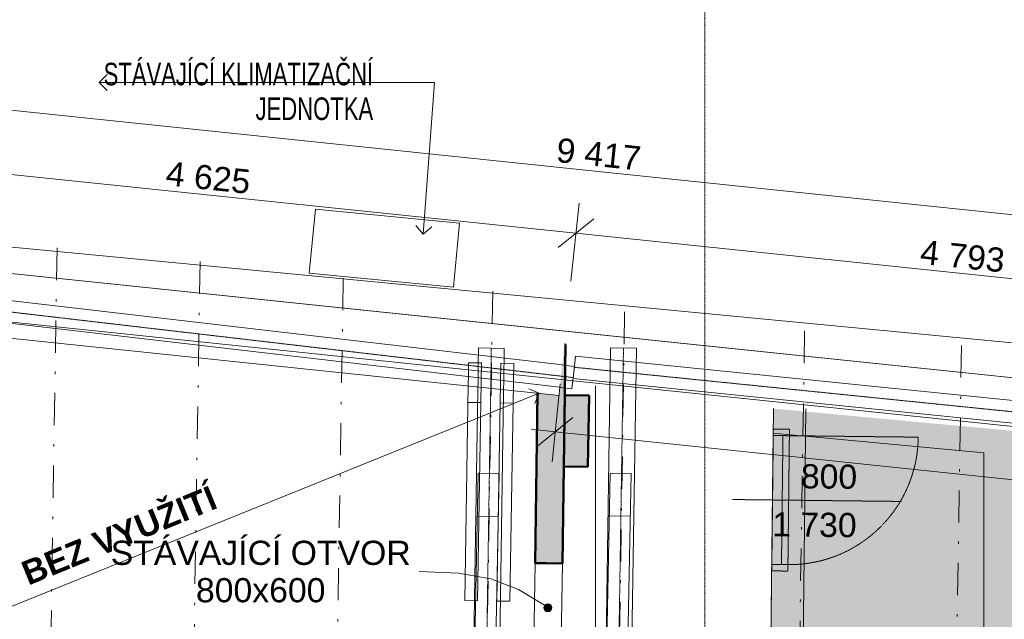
# Model space of a CAD drawing. Header units: millimetres. Extents: x -22287 to 2533, y -2625 to 20292.
# Tile 5 of 13: x -19104 to -12991, y 7748 to 11468. Entities that reach past the tile are written whole.
import ezdxf

# ---------------------------------------------------------------- set-up
doc = ezdxf.new("R2010")
doc.units = ezdxf.units.MM
doc.header["$MEASUREMENT"] = 0
for name, pattern in [('Wipeout_Contour', [1000, 0, -1000]), ('Čerchovaná', [450, 200, -117.5, 15, -117.5]), ('Čerchovaná S', [3.5, 1.5, -0.85, 0.3, -0.85]), ('čárkovaná 3', [1.5, 1, -0.5])]:
    doc.linetypes.add(name, pattern=pattern)
for name, color, linetype in [('9._POHLED ZÁPADNÍ_2_0', 7, 'Continuous'), ('9._POHLED ZÁPADNÍ_2_2D prvky - obecné', 7, 'Continuous'), ('9._POHLED ZÁPADNÍ_2_Anotace - SP', 7, 'Continuous'), ('9._POHLED ZÁPADNÍ_2_Bourané_Anotace - SP', 7, 'Continuous'), ('9._POHLED ZÁPADNÍ_2_Bourané_Konstrukce - krov', 7, 'Continuous'), ('9._POHLED ZÁPADNÍ_2_Bourané_Konstrukce - nosné', 7, 'Continuous'), ('9._POHLED ZÁPADNÍ_2_Bourané_Kóty - SP', 7, 'Continuous'), ('9._POHLED ZÁPADNÍ_2_Bourané_Výplně - Povrchové', 7, 'Continuous'), ('9._POHLED ZÁPADNÍ_2_Konstrukce - krov', 7, 'Continuous'), ('9._POHLED ZÁPADNÍ_2_Konstrukce - nosné', 7, 'Continuous'), ('9._POHLED ZÁPADNÍ_2_Kóty - SP', 7, 'Continuous'), ('9._POHLED ZÁPADNÍ_2_LINEA_TABLA', 7, 'Continuous'), ('9._POHLED ZÁPADNÍ_2_Otvory – Dveře', 7, 'Continuous'), ('9._POHLED ZÁPADNÍ_2_Výplně - Povrchové', 7, 'Continuous'), ('9._POHLED ZÁPADNÍ_2_Výplně – Řezové', 7, 'Continuous'), ('9._POHLED ZÁPADNÍ_2_Značky - řezy', 7, 'Continuous')]:
    doc.layers.add(name, color=color, linetype=linetype)
doc.styles.add('GENEROVANÝ_STYL_1', font='txt')
doc.styles.add('GENEROVANÝ_STYL_2', font='txt')
doc.styles.add('GENEROVANÝ_STYL_4', font='txt')

msp = doc.modelspace()

# ---------------------------------------------------------------- hatches: boundary and pattern name
at = {"layer": '9._POHLED ZÁPADNÍ_2_Bourané_Anotace - SP', "linetype": 'Continuous', "lineweight": 13, "true_color": 0xe4ad2c}
msp.add_hatch(color=42, dxfattribs=at).paths.add_polyline_path([(-15849.9, 7819.8), (-15848, 7810.2), (-15842.6, 7802.1), (-15834.5, 7796.7), (-15824.9, 7794.8), (-15815.4, 7796.7), (-15807.3, 7802.1), (-15801.8, 7810.2), (-15799.9, 7819.8), (-15801.8, 7829.4), (-15807.3, 7837.5), (-15815.4, 7842.9), (-15824.9, 7844.8), (-15834.5, 7842.9), (-15842.6, 7837.5), (-15848, 7829.4)])
at = {"layer": '9._POHLED ZÁPADNÍ_2_Výplně – Řezové', "linetype": 'Continuous', "lineweight": 13}
for points in [[(-15884.7, 9456), (-15904.5, 8097), (-15834.5, 8096), (-15734.5, 8094.5), (-15714.7, 9453.5)], [(-15575.8, 8693.6), (-15569.3, 9137), (-15719.3, 9139.2), (-15725.8, 8695.8)]]:
    msp.add_hatch(color=254, dxfattribs=at).paths.add_polyline_path(points)

# ---------------------------------------------------------------- linework, layer by layer
at = {"layer": '9._POHLED ZÁPADNÍ_2_Anotace - SP', "color": 8, "linetype": 'Continuous', "lineweight": 13}
for p, q in [((-18611.3, 11079.1), (-18561.3, 11129.1)), ((-18611.3, 11079.1), (-16528.5, 11079.1)), ((-18611.3, 11079.1), (-18561.3, 11029.1)), ((-16528.5, 11079.1), (-16598.2, 10137.9)), ((-16598.2, 10137.9), (-16644.4, 10191.5)), ((-16598.2, 10137.9), (-16544.7, 10184.1))]:
    msp.add_line(p, q, dxfattribs=at)
at = {"layer": '9._POHLED ZÁPADNÍ_2_Bourané_Anotace - SP', "color": 42, "linetype": 'Continuous', "lineweight": 13, "true_color": 0xe4ad2c, "flags": 128}
msp.add_lwpolyline([(-15845.1, 7834.6), (-16007, 7933.8), (-16179.5, 7998.6), (-16379.6, 8034), (-16624.4, 8044.7)], dxfattribs=at)
at = {"layer": '9._POHLED ZÁPADNÍ_2_Bourané_Anotace - SP', "color": 42, "linetype": 'Continuous', "lineweight": 13, "true_color": 0xe4ad2c}
msp.add_circle((-15824.9, 7819.8), 25, dxfattribs=at)
at = {"layer": '9._POHLED ZÁPADNÍ_2_Bourané_Konstrukce - krov', "color": 42, "linetype": 'Čerchovaná', "lineweight": 13, "true_color": 0xe4ad2c}
for p, q in [((-15348.1, 9655.5), (-15433.3, 4275.5)), ((-13256.7, 9447.6), (-13338.8, 4267.3))]:
    msp.add_line(p, q, dxfattribs=at)
at = {"layer": '9._POHLED ZÁPADNÍ_2_Bourané_Konstrukce - krov', "color": 42, "linetype": 'Continuous', "lineweight": 13, "true_color": 0xe4ad2c}
for p, q in [((-15435.3, 9432.4), (-15575.3, 433.5)), ((-15435.3, 9432.4), (-15275.3, 9429.9)), ((-15275.3, 9429.9), (-15415.3, 431)), ((-15667.4, 9242.1), (-15653.3, 9381.3)), ((-15480.6, 6455.3), (-15437.4, 8654.9)), ((-15437.4, 8654.9), (-15307.4, 8652.3)), ((-15307.4, 8652.3), (-15350.7, 6452.7)), ((-15312.6, 8387.3), (-15442.6, 8389.8))]:
    msp.add_line(p, q, dxfattribs=at)
at = {"layer": '9._POHLED ZÁPADNÍ_2_Bourané_Konstrukce - krov', "color": 42, "linetype": 'Čerchovaná S', "lineweight": 13, "true_color": 0xe4ad2c}
msp.add_line((-15355.3, 9431.2), (-15495.3, 432.2), dxfattribs=at)
at = {"layer": '9._POHLED ZÁPADNÍ_2_Bourané_Kóty - SP', "color": 42, "linetype": 'Continuous', "lineweight": 13, "true_color": 0xe4ad2c}
for p, q in [((-15669, 9000.3), (-15888.7, 8822.2)), ((-15928, 8926.9), (-15778.8, 8911.2))]:
    msp.add_line(p, q, dxfattribs=at)
at = {"layer": '9._POHLED ZÁPADNÍ_2_Konstrukce - krov', "color": 8, "linetype": 'Continuous', "lineweight": 13}
for p, q in [((-15675.4, 9178.3), (-15659.2, 9317.3)), ((-16240.6, 9092.2), (-16320.6, 9093.6)), ((-16040.7, 9088.9), (-16120.7, 9090.3)), ((-16301.1, 6454.2), (-16257.8, 8653.8)), ((-16257.8, 8653.8), (-16127.9, 8651.3)), ((-16127.9, 8651.3), (-16171.1, 6451.7)), ((-16133.1, 8386.2), (-16263, 8388.8)), ((-16260.9, 7862.9), (-16340.9, 7864.3)), ((-16260.9, 7862.9), (-16340.9, 7864.3)), ((-16060.9, 7859.6), (-16140.9, 7861)), ((-16060.9, 7859.6), (-16140.9, 7861))]:
    msp.add_line(p, q, dxfattribs=at)
at = {"layer": '9._POHLED ZÁPADNÍ_2_Konstrukce - nosné', "color": 154, "linetype": 'Continuous', "lineweight": 13}
for p, q in [((-17268.4, 10293.6), (-17307, 9895.4)), ((-16372.6, 10206.6), (-17268.4, 10293.6)), ((-16411.2, 9808.5), (-16372.6, 10206.6)), ((-17307, 9895.4), (-16411.2, 9808.5)), ((-15528.6, 9197.1), (-15528.6, 584.5))]:
    msp.add_line(p, q, dxfattribs=at)
at = {"layer": '9._POHLED ZÁPADNÍ_2_Konstrukce - nosné', "color": 7, "linetype": 'Continuous', "lineweight": 50}
for q in [(-15904.5, 8097), (-15734.5, 8094.5)]:
    msp.add_line((-15834.5, 8096), q, dxfattribs=at)
at = {"layer": '9._POHLED ZÁPADNÍ_2_Konstrukce - nosné', "color": 7, "linetype": 'Continuous', "lineweight": 50, "flags": 128}
for points in [[(-15884.7, 9456), (-15904.5, 8097)], [(-15714.7, 9453.5), (-15884.7, 9456)], [(-15734.5, 8094.5), (-15714.7, 9453.5)], [(-15719.3, 9139.2), (-15725.8, 8695.8)], [(-15569.3, 9137), (-15719.3, 9139.2)], [(-15575.8, 8693.6), (-15569.3, 9137)], [(-15725.8, 8695.8), (-15575.8, 8693.6)]]:
    msp.add_lwpolyline(points, dxfattribs=at)
at = {"layer": '9._POHLED ZÁPADNÍ_2_Kóty - SP', "color": 154, "linetype": 'Continuous', "lineweight": 13}
for p, q in [((-20209.1, 11015.4), (-10842.4, 10040.5)), ((-20250, 10622.5), (-15650.2, 10143.7)), ((-15681.2, 9845.3), (-15630.8, 10330.2)), ((-15540.4, 10232.8), (-15760, 10054.6)), ((-15650.2, 10143.7), (-10883.3, 9647.5))]:
    msp.add_line(p, q, dxfattribs=at)
at = {"layer": '9._POHLED ZÁPADNÍ_2_LINEA_TABLA', "color": 251, "linetype": 'Continuous', "lineweight": 13, "true_color": 0x6a6a6a}
msp.add_line((-13118.3, 4898.8), (-13118.3, 8780.2), dxfattribs=at)
at = {"layer": '9._POHLED ZÁPADNÍ_2_Otvory – Dveře', "color": 8, "linetype": 'Continuous', "lineweight": 13}
for p, q in [((-15904.5, 8097), (-15913.2, 7497.1)), ((-15834.5, 8096), (-15904.5, 8097)), ((-15834.5, 8096), (-15734.5, 8094.5)), ((-15734.5, 8094.5), (-15743.3, 7494.6))]:
    msp.add_line(p, q, dxfattribs=at)
at = {"layer": '9._POHLED ZÁPADNÍ_2_Značky - řezy', "color": 154, "linetype": 'Čerchovaná S', "lineweight": 13}
msp.add_line((-14850.1, 19646), (-14850.1, -411.8), dxfattribs=at)

# ---------------------------------------------------------------- texts
at = {"layer": '9._POHLED ZÁPADNÍ_2_0', "color": 7, "linetype": 'Continuous', "lineweight": 13, "insert": (-16909.5, 10844.1), "char_height": 140, "attachment_point": 9, "line_spacing_factor": 0.920728, "style": 'GENEROVANÝ_STYL_1'}
msp.add_mtext('\\A1;{\\W0.700000x;\\pqr;\\fArial|b0|i0|c238|p38;STÁVAJÍCÍ\\fArial|b0|i0|c238|p38; \\fArial|b0|i0|c238|p38;KLIMATIZAČNÍ\\P\\pqr;\\fArial|b0|i0|c238|p38;JEDNOTKA}', dxfattribs=at)
at = {"layer": '9._POHLED ZÁPADNÍ_2_0', "color": 251, "linetype": 'Continuous', "lineweight": 13, "true_color": 0x6a6a6a, "insert": (-19078.9, 8024.7), "char_height": 150, "attachment_point": 4, "rotation": 22.29102, "style": 'GENEROVANÝ_STYL_4'}
msp.add_mtext('\\A1;{\\pql;\\fArial|b1|i0|c238|p38;BEZ VYUŽITÍ}', dxfattribs=at)
at = {"layer": '9._POHLED ZÁPADNÍ_2_Anotace - SP', "color": 42, "linetype": 'Continuous', "lineweight": 13, "true_color": 0xe4ad2c, "insert": (-17607.7, 8043.5), "char_height": 150, "attachment_point": 5, "line_spacing_factor": 0.927795, "style": 'GENEROVANÝ_STYL_1'}
msp.add_mtext('\\A1;{\\pqc;\\fArial|b0|i0|c238|p38;STÁVAJÍCÍ OTVOR\\P\\pqc;\\fArial|b0|i0|c238|p38;800x600\\fArial|b0|i0|c238|p38; }', dxfattribs=at)
at = {"layer": '9._POHLED ZÁPADNÍ_2_Kóty - SP', "color": 154, "linetype": 'Continuous', "lineweight": 13, "char_height": 150, "width": 512.914, "attachment_point": 7, "rotation": 354.05777, "style": 'GENEROVANÝ_STYL_2'}
for s, insert in [('\\A1;{\\pql;\\fArial|b0|i0|c0|p38;9\xa0417}', (-15777.7, 10584.3)), ('\\A1;{\\pql;\\fArial|b0|i0|c0|p38;4\xa0625}', (-18202.1, 10439.5)), ('\\A1;{\\pql;\\fArial|b0|i0|c0|p38;4\xa0793}', (-13518.7, 9952))]:
    msp.add_mtext(s, dxfattribs=dict(at, insert=insert))

# ---------------------------------------------------------------- wipeouts: each hides what was drawn before it
at = {"color": 254, "linetype": 'Wipeout_Contour', "lineweight": 0, "ltscale": 66341.517956}
msp.add_wipeout([(-14423.3, 9055.3), (-14439.9, 7593), (-14239.9, 7590.7), (-14223.3, 9053)], dxfattribs=at).dxf.layer = '9._POHLED ZÁPADNÍ_2_Výplně - Povrchové'

# ---------------------------------------------------------------- next in the draw order: hatches: boundary and pattern name
at = {"layer": '9._POHLED ZÁPADNÍ_2_Bourané_Výplně - Povrchové', "linetype": 'Continuous', "lineweight": 0, "true_color": 0xffffff}
msp.add_hatch(color=7, dxfattribs=at).paths.add_polyline_path([(-15844, 654.5), (-493.6, 654.5), (-492.1, 7555.2), (-772.1, 8152.8), (-772.6, 17554), (-10536.6, 18330.2), (-10495.1, 8690.3), (-14423.3, 9055.3), (-14471.4, 4898.8), (-15781.1, 4900.4)])

# ---------------------------------------------------------------- next in the draw order: linework, layer by layer
at = {"layer": '9._POHLED ZÁPADNÍ_2_Bourané_Konstrukce - krov', "color": 42, "linetype": 'Čerchovaná', "lineweight": 13, "true_color": 0xe4ad2c}
msp.add_line((-14230.7, 9537.4), (-14314.3, 4259.3), dxfattribs=at)
at = {"layer": '9._POHLED ZÁPADNÍ_2_Bourané_Konstrukce - krov', "color": 42, "linetype": 'Continuous', "lineweight": 13, "true_color": 0xe4ad2c}
for p, q in [((-15653.3, 9381.3), (-11382, 8948.1)), ((-15667.4, 9242.1), (-11484.9, 8817.8))]:
    msp.add_line(p, q, dxfattribs=at)
at = {"layer": '9._POHLED ZÁPADNÍ_2_Bourané_Konstrukce - krov', "color": 42, "linetype": 'Čerchovaná S', "lineweight": 13, "true_color": 0xe4ad2c}
msp.add_line((-15660.3, 9311.7), (-11389.1, 8878.5), dxfattribs=at)
at = {"layer": '9._POHLED ZÁPADNÍ_2_Bourané_Konstrukce - nosné', "color": 42, "linetype": 'Continuous', "lineweight": 20, "true_color": 0xe4ad2c, "flags": 128}
for points in [[(-10946.6, 9039), (-15713.5, 9535.1)], [(-15744.6, 9236.7), (-10945.3, 8737.2)]]:
    msp.add_lwpolyline(points, dxfattribs=at)
at = {"layer": '9._POHLED ZÁPADNÍ_2_Bourané_Kóty - SP', "color": 42, "linetype": 'Continuous', "lineweight": 13, "true_color": 0xe4ad2c}
msp.add_line((-15778.8, 8911.2), (-534.1, 7315.5), dxfattribs=at)
at = {"layer": '9._POHLED ZÁPADNÍ_2_Konstrukce - nosné', "color": 7, "linetype": 'čárkovaná 3', "lineweight": 13}
for p, q in [((-14434.7, 8048.3), (-14424.8, 8928.3)), ((-14425.2, 8888.3), (-14424.8, 8928.3)), ((-14424.8, 8928.3), (-14324.8, 8927.1)), ((-14424.8, 8928.3), (-14324.8, 8927.1)), ((-14424.8, 8928.3), (-14324.8, 8927.1)), ((-14334.7, 8047.2), (-14324.8, 8927.1)), ((-14324.8, 8927.1), (-14325.2, 8887.1)), ((-14325.2, 8887.1), (-14425.2, 8888.3)), ((-14365.2, 8887.6), (-14374.3, 8087.6)), ((-14325.2, 8887.1), (-14365.2, 8887.6)), ((-14334.3, 8087.2), (-14325.2, 8887.1)), ((-14325.2, 8887.1), (-13525.3, 8878.1)), ((-13629.8, 8479.2), (-14679.7, 8491.1)), ((-14434.7, 8048.3), (-14434.3, 8088.3)), ((-14434.3, 8088.3), (-14334.3, 8087.2)), ((-14374.3, 8087.6), (-14334.3, 8087.2)), ((-14334.3, 8087.2), (-14334.7, 8047.2)), ((-14334.7, 8047.2), (-14434.7, 8048.3)), ((-14434.7, 8048.3), (-14334.7, 8047.2)), ((-14434.7, 8048.3), (-14334.7, 8047.2))]:
    msp.add_line(p, q, dxfattribs=at)
at = {"layer": '9._POHLED ZÁPADNÍ_2_Konstrukce - nosné', "color": 251, "linetype": 'Continuous', "lineweight": 20, "true_color": 0x6a6a6a, "flags": 128}
for points in [[(-14423.3, 9055.3), (-14439.9, 7593)], [(-14239.9, 7590.7), (-14223.3, 9053)]]:
    msp.add_lwpolyline(points, dxfattribs=at)
at = {"layer": '9._POHLED ZÁPADNÍ_2_Konstrukce - nosné', "color": 7, "linetype": 'čárkovaná 3', "lineweight": 13}
msp.add_arc((-14325.2, 8887.1), 800, 269.35229, 359.35229, dxfattribs=at)
at = {"layer": '9._POHLED ZÁPADNÍ_2_LINEA_TABLA', "color": 251, "linetype": 'Continuous', "lineweight": 13, "true_color": 0x6a6a6a}
for p, q in [((-14425, 8903.3), (-14471.4, 4898.8)), ((-13118.3, 8780.2), (-14425, 8903.3))]:
    msp.add_line(p, q, dxfattribs=at)

# ---------------------------------------------------------------- next in the draw order: texts
at = {"layer": '9._POHLED ZÁPADNÍ_2_Konstrukce - nosné', "color": 7, "linetype": 'Continuous', "lineweight": 20, "char_height": 150, "attachment_point": 9, "rotation": 359.35229, "style": 'GENEROVANÝ_STYL_1'}
for s, insert in [('\\A1;{\\pqr;\\pt50;\\fArial|b0|i0|c238|p38;800}', (-13905.1, 8554.9)), ('\\A1;{\\pqr;\\pt50;\\fArial|b0|i0|c238|p38;1 73\\fArial|b0|i0|c238|p38;0}', (-13908.5, 8254.8))]:
    msp.add_mtext(s, dxfattribs=dict(at, insert=insert))

# ---------------------------------------------------------------- next in the draw order: wipeouts: each hides what was drawn before it
at = {"color": 254, "linetype": 'Wipeout_Contour', "lineweight": 0, "ltscale": 81153.972705}
msp.add_wipeout([(-20020.9, 9581.3), (-15754.9, 9137.3), (-15713.5, 9535.1), (-20013.9, 9982.7)], dxfattribs=at).dxf.layer = '9._POHLED ZÁPADNÍ_2_Výplně - Povrchové'

# ---------------------------------------------------------------- next in the draw order: linework, layer by layer
at = {"layer": '9._POHLED ZÁPADNÍ_2_Anotace - SP', "color": 8, "linetype": 'Continuous', "lineweight": 13}
for p, q in [((-15877.9, 9151.2), (-15943, 9178.9)), ((-20058.2, 7464), (-15877.9, 9151.2)), ((-15877.9, 9151.2), (-15905.6, 9086.2))]:
    msp.add_line(p, q, dxfattribs=at)
at = {"layer": '9._POHLED ZÁPADNÍ_2_Konstrukce - nosné', "color": 251, "linetype": 'Continuous', "lineweight": 20, "true_color": 0x6a6a6a, "flags": 128}
for points in [[(-15713.5, 9535.1), (-20013.9, 9982.7)], [(-20020.9, 9581.3), (-15754.9, 9137.3)]]:
    msp.add_lwpolyline(points, dxfattribs=at)

# ---------------------------------------------------------------- next in the draw order: wipeouts: each hides what was drawn before it
at = {"color": 254, "linetype": 'Wipeout_Contour', "lineweight": 0, "ltscale": 81262.223689}
msp.add_wipeout([(-15713.5, 9535.1), (-20013.9, 9983.5), (-20045, 9685.2), (-15744.6, 9236.7)], dxfattribs=at).dxf.layer = '9._POHLED ZÁPADNÍ_2_Výplně - Povrchové'

# ---------------------------------------------------------------- next in the draw order: linework, layer by layer
at = {"layer": '9._POHLED ZÁPADNÍ_2_2D prvky - obecné', "color": 7, "linetype": 'Continuous', "lineweight": 13}
msp.add_line((-20313.4, 10013.9), (-11031.8, 9049.1), dxfattribs=at)
at = {"layer": '9._POHLED ZÁPADNÍ_2_Bourané_Konstrukce - nosné', "color": 42, "linetype": 'Continuous', "lineweight": 13, "true_color": 0xe4ad2c}
msp.add_line((-11267.6, 9302.4), (-20405.7, 10177.3), dxfattribs=at)
at = {"layer": '9._POHLED ZÁPADNÍ_2_Bourané_Kóty - SP', "color": 42, "linetype": 'Continuous', "lineweight": 13, "true_color": 0xe4ad2c}
msp.add_line((-15798.3, 8724.8), (-15747.6, 9209.6), dxfattribs=at)
at = {"layer": '9._POHLED ZÁPADNÍ_2_Konstrukce - krov', "color": 8, "linetype": 'Čerchovaná', "lineweight": 13}
for p, q in [((-18871.9, 10052.2), (-18963.5, 4271)), ((-17984.1, 9968), (-18074.3, 4270)), ((-17095.2, 9865.5), (-17183.9, 4269.5)), ((-16167.1, 9784.9), (-16254.3, 4274.9))]:
    msp.add_line(p, q, dxfattribs=at)
at = {"layer": '9._POHLED ZÁPADNÍ_2_Konstrukce - krov', "color": 8, "linetype": 'Continuous', "lineweight": 13}
for p, q in [((-19954.5, 9817.6), (-15659.2, 9317.3)), ((-19970.7, 9678.6), (-15675.4, 9178.3)), ((-16255.7, 9431.4), (-16395.7, 432.5)), ((-16255.7, 9431.4), (-16095.7, 9428.9)), ((-16095.7, 9428.9), (-16235.8, 430)), ((-16340.9, 7864.3), (-16316.6, 9339.9)), ((-16316.6, 9339.9), (-16236.6, 9338.6)), ((-16236.6, 9338.6), (-16260.9, 7862.9)), ((-16140.9, 7861), (-16116.6, 9336.6)), ((-16116.6, 9336.6), (-16036.6, 9335.3)), ((-16036.6, 9335.3), (-16060.9, 7859.6))]:
    msp.add_line(p, q, dxfattribs=at)
at = {"layer": '9._POHLED ZÁPADNÍ_2_Konstrukce - krov', "color": 251, "linetype": 'Čerchovaná S', "lineweight": 13, "true_color": 0x6a6a6a}
for p, q in [((-19962.6, 9748.1), (-15667.3, 9247.8)), ((-16175.7, 9430.1), (-16315.7, 431.2))]:
    msp.add_line(p, q, dxfattribs=at)
at = {"layer": '9._POHLED ZÁPADNÍ_2_Konstrukce - nosné', "color": 251, "linetype": 'Continuous', "lineweight": 20, "true_color": 0x6a6a6a, "flags": 128}
for points in [[(-15713.5, 9535.1), (-20013.9, 9983.5)], [(-20045, 9685.2), (-15744.6, 9236.7)]]:
    msp.add_lwpolyline(points, dxfattribs=at)

doc.saveas('drawing.dxf')
